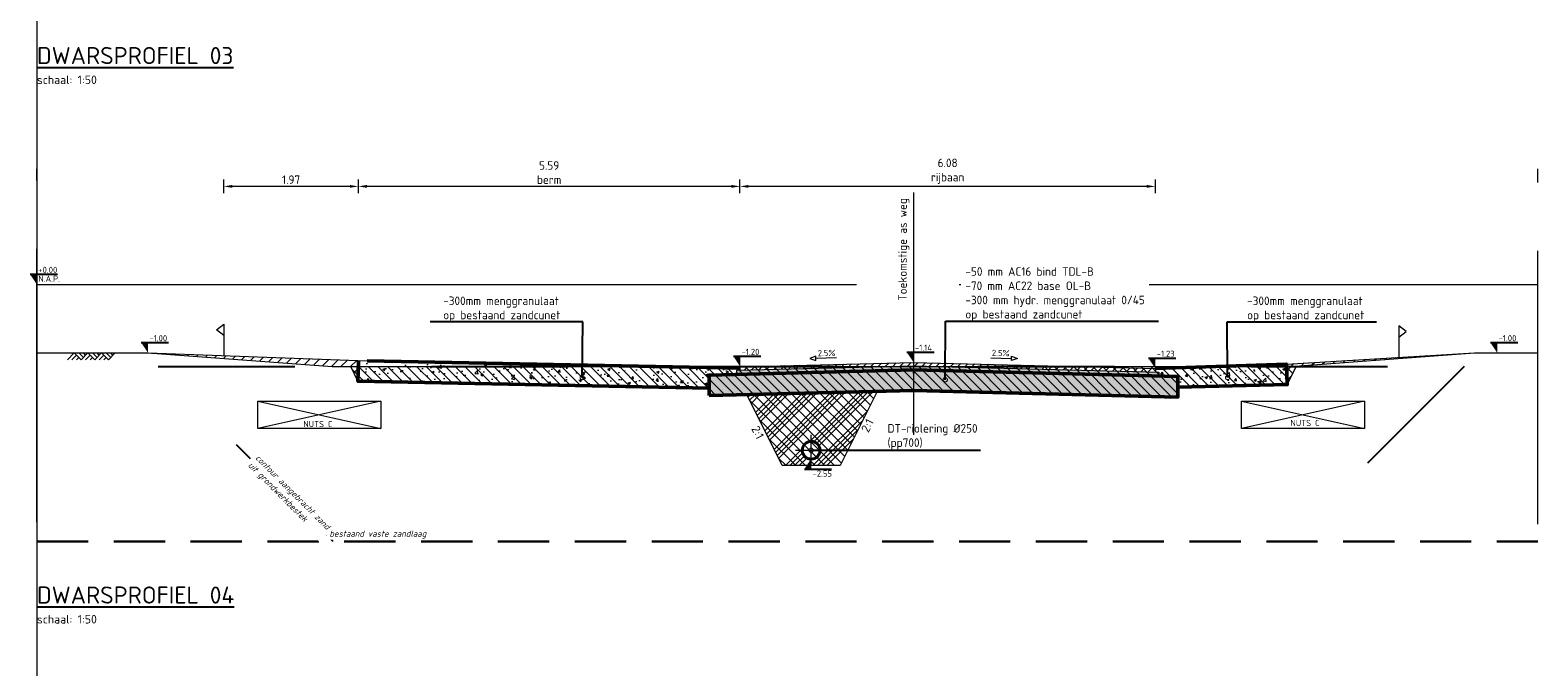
# Model space of a CAD drawing. Header units: metres. Extents: x 240213 to 242719, y 583416 to 583956.
# Tile 22 of 29: x 242676 to 242699, y 583556 to 583565. Entities that reach past the tile are written whole.
import ezdxf
from ezdxf import colors
from ezdxf.entities.mleader import LeaderData, LeaderLine
from ezdxf.enums import TextEntityAlignment as Align
from ezdxf.math import Vec2, Vec3

# ---------------------------------------------------------------- set-up
doc = ezdxf.new("R2010")
doc.units = ezdxf.units.M
for name, pattern in [('AL-NAP_LIJN', [15.25, 12, -1.5, 0.25, -1.5]), ('AM-AS', [16, 10, -2, 2, -2]), ('HIDDEN', [0.375, 0.25, -0.125]), ('XX-AFBREEK', [7, 4, -1, 1, -1]), ('XX-HART', [13, 4, -2, 1, -2, 4]), ('XX-HIDDEN', [4, 2, -2])]:
    doc.linetypes.add(name, pattern=pattern)
for name, color, linetype, lineweight in [('B-WE-GW-MAAIVELD-SD', 251, 'Continuous', 13), ('N-WE-AM-AS_WEG-G', 10, 'AM-AS', 18), ('N-WE-GW-BERM-GD', 90, 'Continuous', 20), ('N-WE-GW-DRAINZAND-AD', 1, 'Continuous', 18), ('N-WE-GW-GROND_AANVULLEN-AD', 1, 'Continuous', 9), ('N-WE-GW-GROND_ONTGRAVEN-AD', 252, 'Continuous', 9), ('N-WE-GW-GROND_ZAND-GD', 50, 'Continuous', 20), ('N-WE-KG-GRENS_PERCEEL-SD', 150, 'Continuous', 20), ('N-WE-VH-NUTS-G', 7, 'nutstrace', 0), ('N-WE-VH-VERHARDING_ASFALT-GD', 210, 'Continuous', 20), ('N-WE-VH-VERHARDING_ASFALT_DEKLAAG-AD', 7, 'Continuous', 9), ('N-WE-VH-VERHARDING_ASFALT_TUSSENLAAG-AD', 140, 'Continuous', 9), ('N-WE-VH-VERHARDING_FUNDERING-GD', 252, 'Continuous', 50), ('N-WE-VH-VERHARDING_HYDR-MENGGRANULAAT-AD', 7, 'Continuous', 9), ('N-WE-VH-VERHARDING_MENGGRANULAAT-AD', 7, 'Continuous', 9), ('P- Contour tijdelijk', 1, 'Continuous', 25), ('P- Zanddiepte', 52, 'HIDDEN', 30), ('WG-bs-dp-profiellijn', 251, 'Continuous', 0), ('X-XX-AL-AFBREEKLIJN-G', 7, 'XX-AFBREEK', 18), ('X-XX-AL-HELLING-SD', 7, 'Continuous', 15), ('X-XX-AL-M', 7, 'Continuous', 18), ('X-XX-AL-NAP-G', 7, 'AL-NAP_LIJN', 18), ('X-XX-AL-PEILMAAT-SD @ 0.05', 7, 'Continuous', 25), ('X-XX-AL-T18', 10, 'Continuous', 18), ('X-XX-AL-T25', 7, 'Continuous', 25), ('X-XX-AL-TITEL-SD', 4, 'Continuous', 25), ('X-XX-AL-VERWIJZING-T25', 7, 'Continuous', 25)]:
    doc.layers.add(name, color=color, linetype=linetype, lineweight=lineweight)
doc.layers.add('Hulp', color=6, linetype='Continuous', lineweight=0, plot=False)
doc.layers.add('N-WE-GW-BODEM_ZAND-GD', color=7, linetype='XX-HIDDEN', lineweight=25, true_color=0xa3a300)
doc.layers.add('N-WE-RI-HWA_TRANSPORTLEIDING_PVC-SD', color=150, linetype='Continuous', lineweight=30, true_color=0x007fff)
doc.styles.add('NLCS', font='isocpeur.ttf')
doc.styles.add('NLCS-ISO', font='NLCS-ISO.ttf')
doc.styles.add('NLCS-ISO-ANNOTATIEF-T25', font='NLCS-ISO.ttf', dxfattribs={"height": 2.5})
doc.styles.add('NLCS-ISO-M200-T18_CURSIEF', font='NLCS-ISO.ttf', dxfattribs={"oblique": 15, "height": 0.36})
doc.styles.add('NLCS-ISO-M50-T25', font='NLCS-ISO.ttf', dxfattribs={"height": 0.125})
doc.linetypes.add('nutstrace', pattern='A,2.5,-2.5,["NUTS",Standard,S=1,R=0,X=-1.25,Y=-0.5],-3.75', length=8.75)
doc.dimstyles.new('NLCS-M50-T25-PIJL_L2_H1', dxfattribs={"dimscale": 0.05, "dimtxt": 0.125, "dimasz": 2.5, "dimexe": 2, "dimexo": 2, "dimgap": 0.7, "dimtad": 1, "dimzin": 0, "dimdsep": 46, "dimtxsty": 'NLCS-ISO-M50-T25', "dimcen": 2.5, "dimdle": 2, "dimclrd": 256, "dimclre": 256, "dimclrt": 7, "dimadec": 1, "dimazin": 0, "dimtfac": 1, "dimtmove": 0, "dimatfit": 3, "dimfxl": 2, "dimfxlon": 1, "dimtfillclr": 256, "dimtolj": 1, "dimtzin": 0, "dimlwd": -1, "dimlwe": -1, "dimarcsym": 0})
pattern_1 = [(50, (242683.23172, 583544.50852), (0.35863, -0.031376), [0.0375, -0.4125]), (355, (242683.23172, 583544.50852), (-0.069376, 0.376096), [0.03, -0.33]), (100.4514, (242683.2616, 583544.5059), (0.2892547, 0.34472), [0.03187, -0.350571]), (46.1842, (242683.2317, 583544.60852), (0.533621, -0.08276), [0.05625, -0.61875]), (96.6356, (242683.2762, 583544.60163), (0.467331, 0.487059), [0.047805, -0.525857]), (351.1842, (242683.2317, 583544.6085), (0.467331, 0.48706), [0.045, -0.495]), (21, (242683.28172, 583544.58352), (0.2984535, -0.2013094), [0.0375, -0.4125]), (326, (242683.28172, 583544.58352), (0.121658, 0.362575), [0.03, -0.33]), (71.4514, (242683.3066, 583544.56675), (0.4201113, 0.161265), [0.03187, -0.350571]), (37.5, (242683.23172, 583544.50852), (0.0060799, 0.1664469), [0, -0.326, 0, -0.335, 0, -0.33125]), (7.5, (242683.23172, 583544.50852), (0.1315348, 0.1972059), [0, -0.191, 0, -0.3185, 0, -0.12625]), (327.5, (242683.12022, 583544.50852), (0.2669112, -0.0112774), [0, -0.125, 0, -0.39, 0, -0.5175]), (317.5, (242683.07022, 583544.50852), (0.291593, 0.0500525), [0, -0.1625, 0, -0.259, 0, -0.3675])]

# ---------------------------------------------------------------- blocks, each defined once
blk = doc.blocks.new('*U90')
at = {"flags": 128}
blk.add_lwpolyline([(0, 0.295), (0.108, 0.377), (0, 0.46), (0, 0)], dxfattribs=at)
blk = doc.blocks.new('*U35')
at = {"flags": 128}
blk.add_lwpolyline([(0, 0.295), (-0.108, 0.377), (0, 0.46), (0, 0)], dxfattribs=at)
blk = doc.blocks.new('*U88')
h = blk.add_hatch(color=256)
h.dxf.hatch_style = 1
edge = h.paths.add_edge_path()
edge.add_arc((0, 0.125), 0.135, 0, 360)
edge = h.paths.add_edge_path(flags=17)
edge.add_arc((0, 0.125), 0.125, 0, 360)
at = {"color": 1, "linetype": 'XX-HART', "lineweight": 13, "ltscale": 0.2}
for p, q in [((0, -0.1025), (0, 0.3525)), ((-0.2275, 0.125), (0.2275, 0.125))]:
    blk.add_line(p, q, dxfattribs=at)
for radius in [0.135, 0.125]:
    blk.add_circle((0, 0.125), radius)
blk = doc.blocks.new('_DotSmall')
at = {"color": 0, "linetype": 'ByBlock', "const_width": 0.5}
blk.add_lwpolyline([(-0.0625, 0, 1), (0.0625, 0, 1)], format="xyb", close=True, dxfattribs=at)
blk = doc.blocks.new('*U89')
blk.add_lwpolyline([(-7.89, 1.28), (-6.15, 0.65), (-6.15, 1.91)], close=True)
blk.add_lwpolyline([(-0.08, 1.28), (-6.15, 1.28)])
at = {"style": 'NLCS-ISO'}
blk.add_attdef('AFSCHOT', text='', height=1.8, dxfattribs=at).set_placement((-2.98, 1.87), align=Align.CENTER)
blk = doc.blocks.new('SAL-PEILMAAT_INFRACAD_R01-SOD')
blk.add_line((-2, 3), (6, 3))
blk.add_solid([(-2, 3), (0, 3), (0, 0)])
at = {"style": 'NLCS-ISO'}
for tag, p in [('...', (0.4, 3.4)), ('REF', (0.4, 0.8))]:
    blk.add_attdef(tag, p, '', height=1.8, dxfattribs=at)
blk = doc.blocks.new('*D121')
at = {"layer": 'Defpoints', "color": 0, "transparency": 16777216}
for p in [(242686.856, 583563.05), (242686.856, 583560.411), (242692.938, 583560.386)]:
    blk.add_point(p, dxfattribs=at)
at = {"layer": 'X-XX-AL-M', "transparency": 16777216}
for p, q in [((242686.856, 583562.95), (242686.856, 583563.15)), ((242692.813, 583563.05), (242686.981, 583563.05)), ((242692.938, 583562.95), (242692.938, 583563.15))]:
    blk.add_line(p, q, dxfattribs=at)
for points in [[(242686.981, 583563.071), (242686.981, 583563.029), (242686.856, 583563.05)], [(242692.813, 583563.071), (242692.813, 583563.029), (242692.938, 583563.05)]]:
    blk.add_solid(points, dxfattribs=at)
at = {"layer": 'X-XX-AL-M', "color": 7, "transparency": 16777216, "insert": (242689.897, 583563.271), "char_height": 0.125, "attachment_point": 5, "style": 'NLCS-ISO-M50-T25'}
blk.add_mtext('\\A1;6.08\\Prijbaan', dxfattribs=at)
blk = doc.blocks.new('*D122')
at = {"layer": 'Defpoints', "color": 0, "transparency": 16777216}
for p in [(242681.27, 583563.05), (242681.27, 583560.504), (242686.856, 583560.411)]:
    blk.add_point(p, dxfattribs=at)
at = {"layer": 'X-XX-AL-M', "transparency": 16777216}
for p, q in [((242681.27, 583562.95), (242681.27, 583563.15)), ((242686.731, 583563.05), (242681.395, 583563.05)), ((242686.856, 583562.95), (242686.856, 583563.15))]:
    blk.add_line(p, q, dxfattribs=at)
for points in [[(242681.395, 583563.071), (242681.395, 583563.029), (242681.27, 583563.05)], [(242686.731, 583563.071), (242686.731, 583563.029), (242686.856, 583563.05)]]:
    blk.add_solid(points, dxfattribs=at)
at = {"layer": 'X-XX-AL-M', "color": 7, "transparency": 16777216, "insert": (242684.063, 583563.252), "char_height": 0.125, "attachment_point": 5, "style": 'NLCS-ISO-M50-T25'}
blk.add_mtext('\\A1;5.59\\Pberm', dxfattribs=at)
blk = doc.blocks.new('*D123')
at = {"layer": 'Defpoints', "color": 0, "transparency": 16777216}
for p in [(242679.3, 583563.05), (242679.3, 583560.574), (242681.27, 583560.504)]:
    blk.add_point(p, dxfattribs=at)
at = {"layer": 'X-XX-AL-M', "transparency": 16777216}
for p, q in [((242679.3, 583562.95), (242679.3, 583563.15)), ((242681.145, 583563.05), (242679.425, 583563.05)), ((242681.27, 583562.95), (242681.27, 583563.15))]:
    blk.add_line(p, q, dxfattribs=at)
for points in [[(242679.425, 583563.071), (242679.425, 583563.029), (242679.3, 583563.05)], [(242681.145, 583563.071), (242681.145, 583563.029), (242681.27, 583563.05)]]:
    blk.add_solid(points, dxfattribs=at)
at = {"layer": 'X-XX-AL-M', "color": 7, "transparency": 16777216, "insert": (242680.285, 583563.148), "char_height": 0.125, "attachment_point": 5, "style": 'NLCS-ISO-M50-T25'}
blk.add_mtext('\\A1;1.97', dxfattribs=at)
blk = doc.blocks.new('SAL-PEILMAAT_INFRACAD_H01-SOD')
blk.add_line((-2, 3), (6, 3))
blk.add_solid([(-2, 3), (0, 3), (0, 0)])
at = {"style": 'NLCS-ISO'}
blk.add_attdef('...', (0.4, 3.4), '', height=1.8, dxfattribs=at)
blk = doc.blocks.new('SGW-MAAIVELD-D')
for p, q in [((-6, 0), (-8, -2)), ((-6, 0), (6, 0)), ((-6, 0), (-4, -2)), ((-3.33, -1.33), (-4.67, 0)), ((-2.67, -0.67), (-3.33, 0)), ((-5.33, -0.67), (-6.67, -2)), ((-4.67, -1.33), (-5.33, -2)), ((-2, 0), (-4, -2)), ((-1.33, -0.67), (-2.67, -2)), ((-2, 0), (0, -2)), ((-0.67, -1.33), (-1.33, -2)), ((0.67, -1.33), (-0.67, 0)), ((2, 0), (0, -2)), ((1.33, -0.67), (0.67, 0)), ((2.67, -0.67), (1.33, -2)), ((2, 0), (4, -2)), ((3.33, -1.33), (2.67, -2)), ((4.67, -1.33), (3.33, 0)), ((6, 0), (4, -2)), ((5.33, -0.67), (4.67, 0))]:
    blk.add_line(p, q)

msp = doc.modelspace()

# ---------------------------------------------------------------- hatches: boundary and pattern name
at = {"layer": 'N-WE-GW-DRAINZAND-AD'}
h = msp.add_hatch(dxfattribs=at)
h.set_pattern_fill('ACO-BALLAST_01', color=256, scale=0.05, pattern_type=2)
h.set_pattern_definition([(45, (244031.85453, 578762.8225), (-0.202055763, 0.202055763), []), (45, (244031.92188, 578762.8225), (-0.202055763, 0.202055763), []), (45, (244031.98923, 578762.8225), (-0.202055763, 0.202055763), []), (45, (244032.0566, 578762.8225), (-0.202055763, 0.202055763), [])])
h.paths.add_polyline_path([(242686.955, 583560.003), (242688.867, 583560.051), (242688.415, 583559.145), (242688.324, 583558.964), (242687.474, 583558.964)])
edge = h.paths.add_edge_path(flags=16)
edge.add_arc((242687.899, 583559.189), 0.125, 0, 360)
at = {"layer": 'N-WE-GW-GROND_AANVULLEN-AD'}
h = msp.add_hatch(dxfattribs=at)
h.set_pattern_fill('AGW-WERK_AANVULLEN', color=256, scale=0.02, pattern_type=2)
h.set_pattern_definition([(45, (242681.15702, 583560.41417), (-0.0707107, 0.0707107), [])])
h.paths.add_polyline_path([(242681.27, 583560.502), (242681.11, 583560.508), (242678.19, 583560.614), (242680.888, 583560.414), (242681.157, 583560.414), (242681.264, 583560.2)])
h = msp.add_hatch(dxfattribs=at)
h.set_pattern_fill('AGW-WERK_AANVULLEN', color=256, scale=0.02, pattern_type=2)
h.set_pattern_definition([(45, (0, 90.65023), (-0.070710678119, 0.070710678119), [])])
h.paths.add_polyline_path([(242694.869, 583560.151), (242695.003, 583560.42), (242697.609, 583560.614), (242695.023, 583560.461), (242694.858, 583560.451)])
at = {"layer": 'N-WE-GW-GROND_ONTGRAVEN-AD'}
h = msp.add_hatch(dxfattribs=at)
h.set_pattern_fill('AGW-WERK_ONTGRAVEN', color=256, scale=0.02, pattern_type=2)
h.set_pattern_definition([(135, (0, 0), (-0.070710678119, -0.070710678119), [])])
h.paths.add_polyline_path([(242686.404, 583560.289), (242689.399, 583560.364), (242693.269, 583560.267), (242693.269, 583560.111), (242694.869, 583560.151), (242695.003, 583560.42), (242694.86, 583560.414), (242681.157, 583560.414), (242681.264, 583560.2), (242686.404, 583560.098)])
h.paths.add_polyline_path([(242693.269, 583560.267), (242689.399, 583560.364), (242686.404, 583560.289), (242686.404, 583560.098), (242686.404, 583559.989), (242689.399, 583560.064), (242693.269, 583559.967)])
h.paths.add_polyline_path([(242688.867, 583560.051), (242686.955, 583560.003), (242687.474, 583558.964), (242688.324, 583558.964)])
at = {"layer": 'N-WE-VH-VERHARDING_ASFALT_DEKLAAG-AD'}
h = msp.add_hatch(dxfattribs=at)
h.set_pattern_fill('AVH-ASFALT_B', color=256, scale=0.05, pattern_type=2)
h.set_pattern_definition([(45, (0, 90.650226), (-0.053033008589, 0.053033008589), [])])
h.paths.add_polyline_path([(242689.399, 583560.474), (242686.86, 583560.411), (242686.86, 583560.361), (242689.399, 583560.424), (242692.938, 583560.336), (242692.938, 583560.386)])
at = {"layer": 'N-WE-VH-VERHARDING_ASFALT_TUSSENLAAG-AD'}
h = msp.add_hatch(dxfattribs=at)
h.set_pattern_fill('AVH-ASFALT_4', color=256, scale=0.05, pattern_type=2)
h.set_pattern_definition([(60, (0, 90.65023), (-0.086602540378, 0.05), [0.05, -0.025, 0.01, -0.025]), (60, (0.05774, 90.65023), (-0.086602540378, 0.05), []), (120, (0, 90.65023), (-0.086602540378, -0.05), []), (120, (-0.05774, 90.65023), (-0.086602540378, -0.05), [0.05, -0.025, 0.01, -0.025])])
h.paths.add_polyline_path([(242689.399, 583560.424), (242686.809, 583560.359), (242686.809, 583560.299), (242689.399, 583560.364), (242692.988, 583560.274), (242692.989, 583560.334)])
at = {"layer": 'N-WE-VH-VERHARDING_HYDR-MENGGRANULAAT-AD'}
h = msp.add_hatch(dxfattribs=at)
h.set_pattern_fill('AVH-FUNDERING_GRANULAAT_MENG_02', color=256, scale=0.05, pattern_type=2)
h.set_pattern_definition([(50, (0, 90.65023), (0.21517849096, -0.018825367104), [0.0225, -0.2475]), (355, (0, 90.65023), (-0.04162544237, 0.22565759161), [0.018, -0.198]), (100.451, (0.01793, 90.64866), (0.173554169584, 0.20683102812), [0.0191221, -0.210343]), (46.1842, (0, 90.71023), (0.32017228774, -0.04965535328), [0.03375, -0.37125]), (96.6356, (0.02668, 90.7061), (0.280399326, 0.29223499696), [0.0286831, -0.315514]), (351.184, (0, 90.71023), (0.280399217, 0.29223508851), [0.027, -0.297]), (21, (0.03, 90.69523), (0.17907262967, -0.12078563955), [0.0225, -0.2475]), (326, (0.03, 90.69523), (0.07299453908, 0.2175449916), [0.018, -0.198]), (71.4514, (0.04492, 90.68516), (0.25206689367, 0.096759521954), [0.0191221, -0.210343]), (37.5, (0, 90.650226), (0.003647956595, 0.099868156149), [0, -0.1956, 0, -0.201, 0, -0.19875]), (7.5, (0, 90.65023), (0.078920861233, 0.118323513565), [0, -0.1146, 0, -0.1911, 0, -0.07575]), (327.5, (-0.0669, 90.650226), (0.159985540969, -0.007019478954), [0, -0.075, 0, -0.234, 0, -0.3105]), (317.5, (-0.0969, 90.65023), (0.174955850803, 0.0300314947), [0, -0.0975, 0, -0.1554, 0, -0.2205]), (45, (0, 90.65023), (-0.22097086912, 0.22097086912), [])])
h.paths.add_polyline_path([(242686.404, 583559.989), (242689.399, 583560.064), (242693.269, 583559.967), (242693.269, 583560.267), (242689.399, 583560.364), (242686.404, 583560.289)])
at = {"layer": 'N-WE-VH-VERHARDING_MENGGRANULAAT-AD'}
h = msp.add_hatch(dxfattribs=at)
h.set_pattern_fill('AVH-FUNDERING_GRANULAAT_MENG_01', color=256, scale=0.05, pattern_type=2)
h.set_pattern_definition(pattern_1)
h.paths.add_polyline_path([(242681.27, 583560.504), (242681.264, 583560.2), (242686.404, 583560.098), (242686.404, 583560.289), (242686.515, 583560.292), (242686.809, 583560.299), (242686.809, 583560.359), (242686.86, 583560.361), (242686.86, 583560.386), (242681.397, 583560.498)])
h = msp.add_hatch(dxfattribs=at)
h.set_pattern_fill('AVH-FUNDERING_GRANULAAT_MENG_01', color=256, scale=0.05, pattern_type=2)
h.set_pattern_definition(pattern_1)
h.paths.add_polyline_path([(242694.858, 583560.451), (242692.938, 583560.386), (242692.938, 583560.336), (242692.989, 583560.334), (242692.988, 583560.274), (242693.269, 583560.267), (242693.269, 583560.111), (242694.869, 583560.151)])

# ---------------------------------------------------------------- linework, layer by layer
at = {"layer": 'Hulp', "flags": 128}
msp.add_lwpolyline([(242676.564, 583599.502), (242676.564, 583416.099)], dxfattribs=at)
msp.add_lwpolyline([(242676.564, 583599.502), (242676.564, 583416.099)], dxfattribs=at)
at = {"layer": 'N-WE-GW-BERM-GD'}
for p, q in [((242681.264, 583560.2), (242681.157, 583560.414)), ((242694.858, 583560.451), (242697.609, 583560.614)), ((242694.869, 583560.151), (242695.003, 583560.42))]:
    msp.add_line(p, q, dxfattribs=at)
msp.add_lwpolyline([(242678.19, 583560.614), (242681.397, 583560.498)], dxfattribs=at)
at = {"layer": 'N-WE-GW-BODEM_ZAND-GD'}
msp.add_lwpolyline([(242680.899, 583557.854), (242678.339, 583560.414), (242697.459, 583560.414), (242694.899, 583557.854)], dxfattribs=at)
at = {"layer": 'N-WE-GW-GROND_ZAND-GD'}
msp.add_lwpolyline([(242688.867, 583560.051), (242688.324, 583558.964), (242687.474, 583558.964), (242686.955, 583560.003)], dxfattribs=at)
at = {"layer": 'N-WE-VH-NUTS-G'}
for p, q in [((242679.799, 583559.906), (242681.599, 583559.506)), ((242681.599, 583559.906), (242679.799, 583559.506)), ((242694.199, 583559.906), (242695.999, 583559.506)), ((242695.999, 583559.906), (242694.199, 583559.506))]:
    msp.add_line(p, q, dxfattribs=at)
for points in [[(242679.799, 583559.906), (242681.599, 583559.906), (242681.599, 583559.506), (242679.799, 583559.506)], [(242694.199, 583559.906), (242695.999, 583559.906), (242695.999, 583559.506), (242694.199, 583559.506)]]:
    msp.add_lwpolyline(points, close=True, dxfattribs=at)
at = {"layer": 'N-WE-VH-VERHARDING_ASFALT-GD'}
for points in [[(242686.809, 583560.299), (242686.809, 583560.359), (242689.399, 583560.424), (242692.989, 583560.334), (242692.988, 583560.274)], [(242686.86, 583560.361), (242686.86, 583560.411), (242689.399, 583560.474), (242692.938, 583560.386), (242692.938, 583560.336)]]:
    msp.add_lwpolyline(points, dxfattribs=at)
at = {"layer": 'N-WE-VH-VERHARDING_FUNDERING-GD'}
for points in [[(242686.404, 583560.098), (242681.264, 583560.2), (242681.27, 583560.504)], [(242686.86, 583560.389), (242681.398, 583560.498)], [(242692.938, 583560.386), (242694.858, 583560.451), (242694.869, 583560.151), (242693.269, 583560.111)]]:
    msp.add_lwpolyline(points, dxfattribs=at)
msp.add_lwpolyline([(242686.404, 583559.989), (242689.399, 583560.064), (242693.269, 583559.967), (242693.269, 583560.267), (242689.399, 583560.364), (242686.404, 583560.289)], close=True, dxfattribs=at)
at = {"layer": 'P- Contour tijdelijk', "flags": 128}
msp.add_lwpolyline([(242689.399, 583560.384), (242689.399, 583560.314)], dxfattribs=at)
at = {"layer": 'P- Zanddiepte', "ltscale": 3}
msp.add_lwpolyline([(242676.564, 583557.854), (242698.538, 583557.854)], dxfattribs=at)
at = {"layer": 'X-XX-AL-AFBREEKLIJN-G'}
for points in [[(242676.564, 583558.135), (242676.564, 583563.305)], [(242698.538, 583558.109), (242698.538, 583563.305)]]:
    msp.add_lwpolyline(points, dxfattribs=at)
at = {"layer": 'X-XX-AL-NAP-G'}
msp.add_lwpolyline([(242676.564, 583561.614), (242698.538, 583561.614)], dxfattribs=at)

# ---------------------------------------------------------------- block references
at = {"layer": 'B-WE-GW-MAAIVELD-SD', "xscale": 0.04999999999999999, "yscale": 0.04999999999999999}
msp.add_blockref('SGW-MAAIVELD-D', (242677.41, 583560.614), dxfattribs=at)
at = {"layer": 'N-WE-KG-GRENS_PERCEEL-SD'}
for name, p in [('*U35', (242679.3, 583560.574)), ('*U90', (242696.503, 583560.549))]:
    msp.add_blockref(name, p, dxfattribs=at)
at = {"layer": 'N-WE-RI-HWA_TRANSPORTLEIDING_PVC-SD'}
msp.add_blockref('*U88', (242687.899, 583559.064), dxfattribs=at)
at = {"layer": 'X-XX-AL-HELLING-SD', "xscale": 0.05000000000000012, "yscale": 0.05000000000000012, "zscale": 0.05000000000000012, "rotation": 1.432096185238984}
msp.add_blockref('*U89', (242688.277, 583560.478), dxfattribs=at).add_auto_attribs({'AFSCHOT': '2.5%'})
at = {"layer": 'X-XX-AL-HELLING-SD'}
ref = msp.add_blockref('*U89', (242690.522, 583560.478), dxfattribs=dict(at, xscale=-0.05000000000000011, yscale=0.04999999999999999, zscale=0.05, rotation=358.5679038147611))
ref.add_attrib('AFSCHOT', '2.5%', dxfattribs={"layer": '0', "height": 0.09, "rotation": 358.5679, "style": 'NLCS-ISO'}).set_placement((242690.673, 583560.567), align=Align.CENTER)
at = {"layer": 'X-XX-AL-PEILMAAT-SD @ 0.05', "xscale": 0.05, "yscale": 0.05, "zscale": 0.05}
msp.add_blockref('SAL-PEILMAAT_INFRACAD_R01-SOD', (242676.564, 583561.614), dxfattribs=at).add_auto_attribs({'...': '+0.00', 'REF': 'N.A.P.'})
at = {"layer": 'X-XX-AL-PEILMAAT-SD @ 0.05', "linetype": 'Continuous', "xscale": 0.05, "yscale": 0.05, "zscale": 0.05}
for p, values in [((242678.19, 583560.614), {'...': '-1.00'}), ((242697.943, 583560.614), {'...': '-1.00'}), ((242686.86, 583560.414), {'...': '-1.20'}), ((242689.399, 583560.474), {'...': '-1.14'})]:
    msp.add_blockref('SAL-PEILMAAT_INFRACAD_H01-SOD', p, dxfattribs=at).add_auto_attribs(values)

# ---------------------------------------------------------------- texts
at = {"layer": 'X-XX-AL-T25', "linetype": 'Continuous', "style": 'NLCS'}
msp.add_text('2:1', height=0.125, rotation=296.5651, dxfattribs=at).set_placement((242687.027, 583559.406), align=Align.BOTTOM_CENTER)
at = {"layer": 'X-XX-AL-TITEL-SD', "char_height": 0.25, "attachment_point": 1, "style": 'NLCS'}
for s, insert in [('{\\LDWARSPROFIEL 03\\P\\H0.5x;\\lschaal: 1:50}', (242676.564, 583565.089)), ('{\\LDWARSPROFIEL 04\\P\\H0.5x;\\lschaal: 1:50}', (242676.564, 583557.196))]:
    msp.add_mtext_dynamic_manual_height_columns(s, width=8.84101, gutter_width=12.5, heights=[0], dxfattribs=dict(at, insert=insert))
at = {"layer": 'X-XX-AL-VERWIJZING-T25', "insert": (242689.175, 583561.376), "char_height": 0.125, "attachment_point": 1, "rotation": 90, "style": 'NLCS-ISO-ANNOTATIEF-T25'}
msp.add_mtext_dynamic_manual_height_columns('Toekomstige as weg', width=1.57716, gutter_width=0.625, heights=[0], dxfattribs=at)
at = {"layer": 'X-XX-AL-VERWIJZING-T25', "char_height": 0.09, "attachment_point": 1, "style": 'NLCS-ISO-ANNOTATIEF-T25'}
for insert in [(242680.464, 583559.618), (242694.916, 583559.634)]:
    msp.add_mtext_dynamic_manual_height_columns('NUTS C', width=0.41114, gutter_width=0.625, heights=[0], dxfattribs=dict(at, insert=insert))

# ---------------------------------------------------------------- dimensions: what is measured, and where the dimension line sits
at = {"layer": 'X-XX-AL-M'}
dim = msp.add_linear_dim(base=(242681.27, 583563.05), p1=(242686.856, 583560.411), p2=(242681.27, 583560.504), angle=180, text='<>\\Pberm', dimstyle='NLCS-M50-T25-PIJL_L2_H1', dxfattribs=at)
dim.commit()
dim.dimension.update_dxf_attribs({"geometry": '*D122', "text_midpoint": (242684.063, 583563.252)})
dim = msp.add_linear_dim(base=(242679.3, 583563.05), p1=(242681.27, 583560.504), p2=(242679.3, 583560.574), angle=180, dimstyle='NLCS-M50-T25-PIJL_L2_H1', override={"dimtmove": 1}, dxfattribs=at)
dim.commit()
dim.dimension.update_dxf_attribs({"geometry": '*D123', "text_midpoint": (242680.285, 583563.148)})

# ---------------------------------------------------------------- next in the draw order: texts
at = {"layer": 'X-XX-AL-T18', "insert": (242679.63, 583558.944), "char_height": 0.09, "attachment_point": 7, "rotation": 315, "style": 'NLCS-ISO-M200-T18_CURSIEF', "bg_fill": 2}
msp.add_mtext('contour aangebracht zand\\Puit grondwerkbestek', dxfattribs=at)

# ---------------------------------------------------------------- next in the draw order: leaders
at = {"layer": 'X-XX-AL-T25'}
ml = msp.add_multileader_mtext('Standard', dxfattribs=at)
ml.set_content('DT-riolering Ø250 (pp700)', color=256, style='NLCS-ISO-M50-T25')
ml.set_leader_properties(color=256, lineweight=-1)
ml.set_arrow_properties(name='DOTSMALL')
ml.build(insert=Vec2(0, 0))
ml.multileader.update_dxf_attribs({"text_left_attachment_type": 5, "text_right_attachment_type": 5, "dogleg_length": 2.502, "arrow_head_size": 0.125})
ctx = ml.context
ctx.base_point, ctx.char_height, ctx.arrow_head_size, ctx.landing_gap_size, ctx.plane_origin = Vec3(242688.972, 583559.189), 0.125, 0.125, 0.045, Vec3(242689.098, 583559.594)
ctx.left_attachment, ctx.right_attachment = 5, 5
notes = []
notes.append((ctx, [(0, (1, 1, 0), (242688.723, 583559.189), (1, 0), 0.248, [(0, [(242687.899, 583559.189)], 0, [])])]))
ctx.mtext.insert, ctx.mtext.rotation, ctx.mtext.width, ctx.mtext.defined_height, ctx.mtext.flow_direction = Vec3(242689.017, 583559.572), 6.283185, 1.348, 0.163, 5
ctx.mtext.has_bg_fill, ctx.mtext.bg_color, ctx.mtext.bg_scale_factor, ctx.mtext.bg_transparency, ctx.mtext.use_window_bg_color = 1, -1027028792, 1.5, 0, 1
for ctx, leaders in notes:
    for number, flags, end, landing, length, lines in leaders:
        leader = LeaderData()
        leader.index, (leader.has_last_leader_line, leader.has_dogleg_vector, leader.attachment_direction) = number, flags
        leader.last_leader_point, leader.dogleg_vector, leader.dogleg_length = Vec3(end), Vec3(landing), length
        for number, points, colour, breaks in lines:
            line = LeaderLine()
            line.index, line.vertices, line.color, line.breaks = number, Vec3.list(points), colors.encode_raw_color(colour), breaks
            leader.lines.append(line)
        ctx.leaders.append(leader)

# ---------------------------------------------------------------- next in the draw order: linework, layer by layer
at = {"layer": 'N-WE-AM-AS_WEG-G'}
msp.add_line((242689.399, 583562.961), (242689.399, 583559.417), dxfattribs=at)
at = {"layer": 'N-WE-RI-HWA_TRANSPORTLEIDING_PVC-SD'}
msp.add_circle((242687.899, 583559.189), 0.135, dxfattribs=at)

# ---------------------------------------------------------------- next in the draw order: block references
at = {"layer": 'X-XX-AL-PEILMAAT-SD @ 0.05', "linetype": 'Continuous'}
ref = msp.add_blockref('SAL-PEILMAAT_INFRACAD_H01-SOD', (242687.899, 583559.064), dxfattribs=dict(at, xscale=-0.05, yscale=0.05, zscale=0.05, rotation=180))
ref.add_attrib('...', '-2.55', (242687.919, 583558.804), dxfattribs={"layer": '0', "height": 0.09, "style": 'NLCS-ISO'})

# ---------------------------------------------------------------- next in the draw order: texts
at = {"layer": 'X-XX-AL-T18', "insert": (242680.845, 583557.897), "char_height": 0.09, "attachment_point": 7, "style": 'NLCS-ISO-M200-T18_CURSIEF', "bg_fill": 2}
msp.add_mtext('bestaand vaste zandlaag', dxfattribs=at)
at = {"layer": 'X-XX-AL-T25', "linetype": 'Continuous', "style": 'NLCS'}
msp.add_text('2:1', height=0.125, rotation=63.4349, dxfattribs=at).set_placement((242688.812, 583559.505), align=Align.BOTTOM_CENTER)

# ---------------------------------------------------------------- next in the draw order: leaders
at = {"layer": 'X-XX-AL-T25'}
ml = msp.add_multileader_mtext('Standard', dxfattribs=at)
ml.set_content('-50 mm AC16 bind TDL-B\\P-70 mm AC22 base OL-B\\P-300 mm hydr. menggranulaat 0/45\\Pop bestaand zandcunet', color=256, style='NLCS-ISO-M50-T25')
ml.set_leader_properties(color=256, lineweight=-1)
ml.set_arrow_properties(name='DOTSMALL')
ml.build(insert=Vec2(0, 0))
ml.multileader.update_dxf_attribs({"text_left_attachment_type": 5, "text_right_attachment_type": 5, "dogleg_length": 0.248, "arrow_head_size": 0.125})
ctx = ml.context
ctx.base_point, ctx.char_height, ctx.arrow_head_size, ctx.landing_gap_size, ctx.plane_origin = Vec3(242690.112, 583561.079), 0.125, 0.125, 0.045, Vec3(242690.862, 583560.648)
ctx.left_attachment, ctx.right_attachment = 5, 5
notes = []
notes.append((ctx, [(0, (1, 1, 0), (242689.864, 583561.079), (1, 0), 0.248, [(0, [(242689.862, 583560.221)], 0, [])])]))
ctx.mtext.insert, ctx.mtext.flow_direction = Vec3(242690.157, 583561.867), 5
ctx.mtext.has_bg_fill, ctx.mtext.bg_color, ctx.mtext.bg_scale_factor, ctx.mtext.bg_transparency, ctx.mtext.use_window_bg_color = 1, -1027028792, 1.5, 0, 1
for ctx, leaders in notes:
    for number, flags, end, landing, length, lines in leaders:
        leader = LeaderData()
        leader.index, (leader.has_last_leader_line, leader.has_dogleg_vector, leader.attachment_direction) = number, flags
        leader.last_leader_point, leader.dogleg_vector, leader.dogleg_length = Vec3(end), Vec3(landing), length
        for number, points, colour, breaks in lines:
            line = LeaderLine()
            line.index, line.vertices, line.color, line.breaks = number, Vec3.list(points), colors.encode_raw_color(colour), breaks
            leader.lines.append(line)
        ctx.leaders.append(leader)

# ---------------------------------------------------------------- next in the draw order: linework, layer by layer
at = {"layer": 'WG-bs-dp-profiellijn', "lineweight": 0}
msp.add_lwpolyline([(242676.564, 583560.614), (242678.19, 583560.614), (242680.888, 583560.414), (242694.919, 583560.414), (242697.609, 583560.614), (242698.538, 583560.614)], dxfattribs=at)

# ---------------------------------------------------------------- next in the draw order: block references
at = {"layer": 'X-XX-AL-PEILMAAT-SD @ 0.05', "linetype": 'Continuous', "xscale": 0.05, "yscale": 0.05, "zscale": 0.05}
msp.add_blockref('SAL-PEILMAAT_INFRACAD_H01-SOD', (242692.938, 583560.386), dxfattribs=at).add_auto_attribs({'...': '-1.23'})

# ---------------------------------------------------------------- next in the draw order: dimensions: what is measured, and where the dimension line sits
at = {"layer": 'X-XX-AL-M'}
dim = msp.add_linear_dim(base=(242686.856, 583563.05), p1=(242692.938, 583560.386), p2=(242686.856, 583560.411), angle=180, text='<>\\Prijbaan', dimstyle='NLCS-M50-T25-PIJL_L2_H1', dxfattribs=at)
dim.commit()
dim.dimension.update_dxf_attribs({"geometry": '*D121', "text_midpoint": (242689.897, 583563.271)})

# ---------------------------------------------------------------- next in the draw order: leaders
at = {"layer": 'X-XX-AL-T25'}
ml = msp.add_multileader_mtext('Standard', dxfattribs=at)
ml.set_content('\\A1;-300mm menggranulaat\\Pop bestaand zandcunet', color=256, style='NLCS-ISO-M50-T25')
ml.set_leader_properties(color=256, lineweight=-1)
ml.set_arrow_properties(name='DOTSMALL')
ml.build(insert=Vec2(0, 0))
ml.multileader.update_dxf_attribs({"text_left_attachment_type": 5, "text_right_attachment_type": 5, "dogleg_length": 2.502, "arrow_head_size": 0.125})
ctx = ml.context
ctx.base_point, ctx.char_height, ctx.arrow_head_size, ctx.landing_gap_size, ctx.plane_origin = Vec3(242682.467, 583561.068), 0.125, 0.125, 0.045, Vec3(242684.247, 583562.458)
ctx.left_attachment, ctx.right_attachment = 5, 5
notes = []
notes.append((ctx, [(0, (1, 1, 0), (242684.555, 583561.068), (-1, 0), 0.248, [(0, [(242684.547, 583560.253)], 0, [])])]))
ctx.mtext.insert, ctx.mtext.width, ctx.mtext.flow_direction = Vec3(242682.512, 583561.439), 2.46457, 5
ctx.mtext.has_bg_fill, ctx.mtext.bg_color, ctx.mtext.bg_scale_factor, ctx.mtext.bg_transparency, ctx.mtext.use_window_bg_color = 1, -1027028792, 1.5, 0, 1
ml = msp.add_multileader_mtext('Standard', dxfattribs=at)
ml.set_content('\\A1;-300mm menggranulaat\\Pop bestaand zandcunet', color=256, style='NLCS-ISO-M50-T25')
ml.set_leader_properties(color=256, lineweight=-1)
ml.set_arrow_properties(name='DOTSMALL')
ml.build(insert=Vec2(0, 0))
ml.multileader.update_dxf_attribs({"text_left_attachment_type": 5, "text_right_attachment_type": 5, "dogleg_length": 2.502, "arrow_head_size": 0.125})
ctx = ml.context
ctx.base_point, ctx.char_height, ctx.arrow_head_size, ctx.landing_gap_size, ctx.plane_origin = Vec3(242694.237, 583561.068), 0.125, 0.125, 0.045, Vec3(242694.296, 583562.458)
ctx.left_attachment, ctx.right_attachment = 5, 5
notes.append((ctx, [(0, (1, 1, 0), (242693.988, 583561.068), (1, 0), 0.248, [(0, [(242693.996, 583560.253)], 0, [])])]))
ctx.mtext.insert, ctx.mtext.rotation, ctx.mtext.width, ctx.mtext.flow_direction = Vec3(242694.282, 583561.439), 6.283185, 1.87443, 5
ctx.mtext.has_bg_fill, ctx.mtext.bg_color, ctx.mtext.bg_scale_factor, ctx.mtext.bg_transparency, ctx.mtext.use_window_bg_color = 1, -1027028792, 1.5, 0, 1
for ctx, leaders in notes:
    for number, flags, end, landing, length, lines in leaders:
        leader = LeaderData()
        leader.index, (leader.has_last_leader_line, leader.has_dogleg_vector, leader.attachment_direction) = number, flags
        leader.last_leader_point, leader.dogleg_vector, leader.dogleg_length = Vec3(end), Vec3(landing), length
        for number, points, colour, breaks in lines:
            line = LeaderLine()
            line.index, line.vertices, line.color, line.breaks = number, Vec3.list(points), colors.encode_raw_color(colour), breaks
            leader.lines.append(line)
        ctx.leaders.append(leader)

doc.saveas('drawing.dxf')
